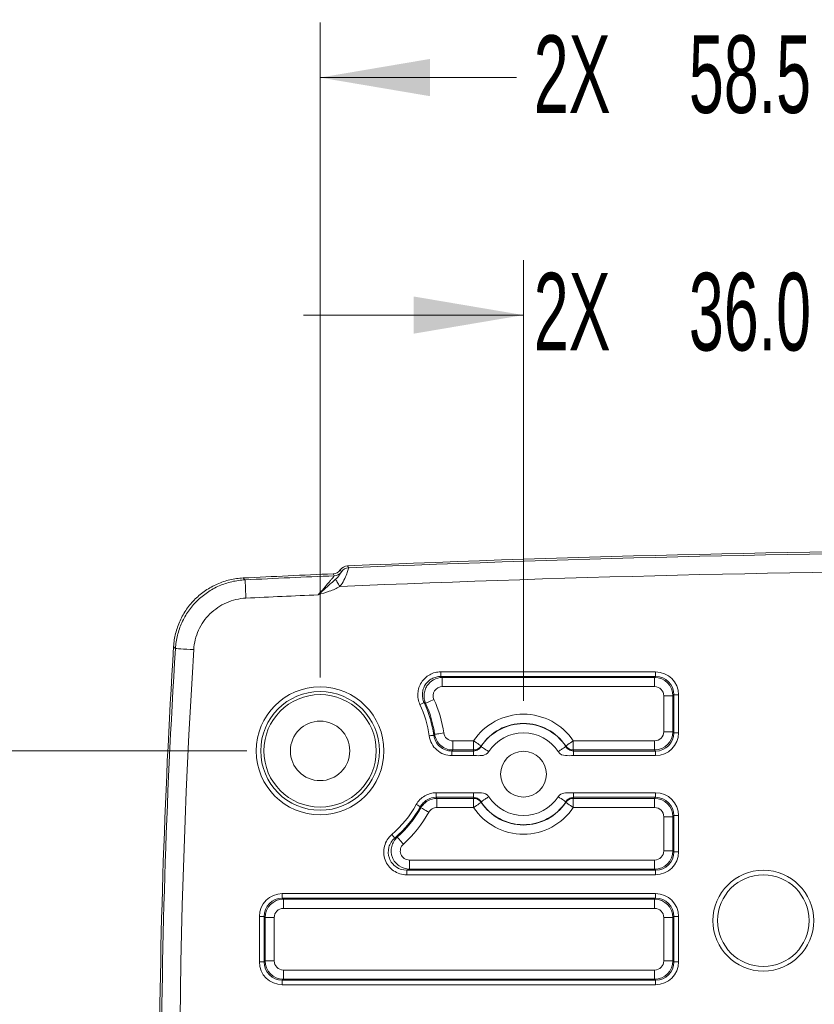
# Model space of a CAD drawing. Header units: millimetres. Extents: x 10 to 272, y 8 to 208.
# Tile 5 of 14: x 66 to 88, y 65 to 92. Entities that reach past the tile are written whole.
import ezdxf

# ---------------------------------------------------------------- set-up
doc = ezdxf.new("R2010")
doc.units = ezdxf.units.MM
doc.styles.add('SLDTEXTSTYLE1', font='TXT', dxfattribs={"width": 0.605})
doc.dimstyles.new('SLDDIMSTYLE1', dxfattribs={"dimtxt": 2.054655, "dimasz": 3, "dimexe": 0, "dimexo": 0.0625, "dimgap": 0.513664, "dimtad": 0, "dimtih": 1, "dimtoh": 1, "dimdec": 1, "dimlfac": 2, "dimrnd": 1e-09, "dimzin": 12, "dimdsep": 46, "dimtxsty": 'SLDTEXTSTYLE1', "dimsah": 1, "dimcen": 0.09, "dimadec": 0, "dimazin": 3, "dimtfac": 1, "dimtdec": 1, "dimtofl": 0, "dimtmove": 0, "dimatfit": 3, "dimfxl": 1, "dimfrac": 2, "dimtolj": 1, "dimtzin": 12, "dimarcsym": 0})
doc.dimstyles.new('SLDDIMSTYLE4', dxfattribs={"dimtxt": 2.054655, "dimasz": 3, "dimexe": 0, "dimexo": 0.0625, "dimgap": 0.513664, "dimtad": 0, "dimtih": 1, "dimtoh": 1, "dimdec": 1, "dimlfac": 2, "dimrnd": 1e-09, "dimzin": 4, "dimdsep": 46, "dimtxsty": 'SLDTEXTSTYLE1', "dimsah": 1, "dimcen": 0.09, "dimadec": 0, "dimazin": 1, "dimtfac": 1, "dimtdec": 1, "dimtmove": 0, "dimatfit": 0, "dimfxl": 1, "dimfrac": 2, "dimtolj": 1, "dimtzin": 12, "dimarcsym": 0})

# ---------------------------------------------------------------- blocks, each defined once
blk = doc.blocks.new('_D_1')
at = {"color": 7, "linetype": 'Continuous', "lineweight": 0}
for p, q in [((91.499, 92.133), (90.794, 92.133)), ((90.794, 92.133), (90.794, 88.978)), ((96.987, 92.133), (97.692, 92.133)), ((97.692, 92.133), (97.692, 88.978)), ((74.535, 74.191), (74.535, 92.055)), ((103.806, 74.191), (103.806, 92.055)), ((74.535, 90.555), (79.897, 90.555)), ((103.806, 90.555), (98.868, 90.555)), ((90.794, 88.978), (91.499, 88.978)), ((97.692, 88.978), (96.987, 88.978))]:
    blk.add_line(p, q, dxfattribs=at)
for points in [[(74.535, 90.555), (77.535, 90.047), (77.535, 91.063)], [(103.806, 90.555), (100.806, 91.063), (100.806, 90.047)]]:
    blk.add_solid(points, dxfattribs=at)
at = {"color": 7, "linetype": 'Continuous', "lineweight": 0, "char_height": 2.1167, "attachment_point": 1, "style": 'SLDTEXTSTYLE1'}
for s, insert in [('2X', (80.367, 91.706)), ('58.5', (84.6, 91.706)), ('2.30', (91.499, 91.706))]:
    blk.add_mtext(s, dxfattribs=dict(at, insert=insert))
blk = doc.blocks.new('_D_5')
at = {"color": 7, "linetype": 'Continuous', "lineweight": 0}
for p, q in [((72.535, 72.191), (56.749, 72.191)), ((58.249, 72.191), (58.249, 64.604)), ((60.365, 64.133), (59.66, 64.133)), ((59.66, 64.133), (59.66, 60.978)), ((65.853, 64.133), (66.559, 64.133)), ((66.559, 64.133), (66.559, 60.978)), ((59.66, 60.978), (60.365, 60.978)), ((66.559, 60.978), (65.853, 60.978)), ((58.249, 52.92), (58.249, 60.508)), ((72.535, 52.92), (56.749, 52.92))]:
    blk.add_line(p, q, dxfattribs=at)
for points in [[(58.249, 72.191), (57.741, 69.191), (58.757, 69.191)], [(58.249, 52.92), (58.757, 55.92), (57.741, 55.92)]]:
    blk.add_solid(points, dxfattribs=at)
at = {"color": 7, "linetype": 'Continuous', "lineweight": 0, "char_height": 2.1167, "attachment_point": 1, "style": 'SLDTEXTSTYLE1'}
for s, insert in [('2X', (49.233, 63.706)), ('38.5', (53.467, 63.706)), ('1.52', (60.365, 63.706))]:
    blk.add_mtext(s, dxfattribs=dict(at, insert=insert))
blk = doc.blocks.new('_D_8')
at = {"color": 7, "linetype": 'Continuous', "lineweight": 0}
for p, q in [((80.086, 73.556), (80.086, 85.577)), ((91.499, 85.655), (90.794, 85.655)), ((90.794, 85.655), (90.794, 82.5)), ((96.987, 85.655), (97.692, 85.655)), ((97.692, 85.655), (97.692, 82.5)), ((98.086, 73.556), (98.086, 85.577)), ((80.086, 84.077), (74.086, 84.077)), ((98.086, 84.077), (104.086, 84.077)), ((90.794, 82.5), (91.499, 82.5)), ((97.692, 82.5), (96.987, 82.5))]:
    blk.add_line(p, q, dxfattribs=at)
for points in [[(80.086, 84.077), (77.086, 84.585), (77.086, 83.569)], [(98.086, 84.077), (101.086, 83.569), (101.086, 84.585)]]:
    blk.add_solid(points, dxfattribs=at)
at = {"color": 7, "linetype": 'Continuous', "lineweight": 0, "char_height": 2.1167, "attachment_point": 1, "style": 'SLDTEXTSTYLE1'}
for s, insert in [('2X', (80.367, 85.228)), ('36.0', (84.6, 85.228)), ('1.42', (91.499, 85.228))]:
    blk.add_mtext(s, dxfattribs=dict(at, insert=insert))

msp = doc.modelspace()

# ---------------------------------------------------------------- linework, layer by layer
at = {"color": 7, "linetype": 'Continuous', "lineweight": 15}
for p, q in [((75.1197, 77.0762), (75.1197, 77.0762)), ((75.3157, 77.1852), (75.3157, 77.1852)), ((77.8272, 74.3457), (83.6925, 74.3457)), ((77.8272, 74.3457), (77.8272, 74.2209)), ((83.6925, 74.2209), (77.8272, 74.2209)), ((77.8716, 74.1924), (83.664, 74.1924)), ((77.8716, 73.9427), (77.8716, 74.1924)), ((83.664, 74.1924), (83.6925, 74.2209)), ((83.664, 73.9427), (83.664, 74.1924)), ((83.6925, 74.3457), (83.6925, 74.2209)), ((83.664, 73.9427), (77.8716, 73.9427)), ((83.9136, 72.7147), (83.9136, 73.693)), ((83.9136, 73.693), (84.1633, 73.693)), ((84.1918, 73.7216), (84.1633, 73.693)), ((84.1633, 73.693), (84.1633, 72.7147)), ((84.1918, 72.6862), (84.1918, 73.7216)), ((84.3167, 73.7216), (84.1918, 73.7216)), ((84.3167, 73.7216), (84.3167, 72.6862)), ((83.9136, 72.7147), (84.1633, 72.7147)), ((84.1633, 72.7147), (84.1918, 72.6862)), ((84.3167, 72.6862), (84.1918, 72.6862)), ((78.1564, 72.2154), (78.1564, 72.4651)), ((78.1564, 72.4651), (78.7252, 72.4651)), ((78.7252, 72.2154), (78.7252, 72.4651)), ((81.446, 72.4651), (81.446, 72.2154)), ((81.446, 72.4651), (83.664, 72.4651)), ((83.664, 72.2154), (83.664, 72.4651)), ((78.1316, 72.1869), (78.1316, 72.062)), ((78.1316, 72.1869), (78.7178, 72.1869)), ((78.7178, 72.062), (78.1316, 72.062)), ((78.7252, 72.2154), (78.1564, 72.2154)), ((78.8072, 72.062), (78.7178, 72.062)), ((83.664, 72.2154), (81.446, 72.2154)), ((81.4534, 72.1869), (83.6925, 72.1869)), ((83.6925, 72.062), (81.4534, 72.062)), ((83.6925, 72.1869), (83.664, 72.2154)), ((83.6925, 72.1869), (83.6925, 72.062)), ((77.7069, 71.0493), (78.7178, 71.0493)), ((77.7069, 71.0493), (77.7069, 70.9245)), ((78.7178, 70.9245), (77.7069, 70.9245)), ((77.7236, 70.8959), (78.7252, 70.8959)), ((77.7236, 70.8959), (77.7236, 70.6463)), ((78.7252, 70.6463), (78.7252, 70.8959)), ((81.3639, 71.0493), (81.4534, 71.0493)), ((81.446, 70.8959), (83.664, 70.8959)), ((81.446, 70.8959), (81.446, 70.6463)), ((81.4534, 71.0493), (83.6925, 71.0493)), ((83.6925, 70.9245), (81.4534, 70.9245)), ((83.664, 70.8959), (83.6925, 70.9245)), ((83.664, 70.8959), (83.664, 70.6463)), ((83.6925, 71.0493), (83.6925, 70.9245)), ((77.2885, 70.6415), (77.2707, 70.668)), ((78.7252, 70.6463), (77.7236, 70.6463)), ((83.664, 70.6463), (81.446, 70.6463)), ((83.9136, 69.4647), (83.9136, 70.3966)), ((83.9136, 70.3966), (84.1633, 70.3966)), ((84.1918, 70.4251), (84.1633, 70.3966)), ((84.1633, 70.3966), (84.1633, 69.4647)), ((84.1918, 69.4362), (84.1918, 70.4251)), ((84.3167, 70.4251), (84.1918, 70.4251)), ((84.3167, 70.4251), (84.3167, 69.4362)), ((83.9136, 69.4647), (84.1633, 69.4647)), ((84.1633, 69.4647), (84.1918, 69.4362)), ((84.3167, 69.4362), (84.1918, 69.4362)), ((76.9751, 69.2151), (76.9751, 68.9654)), ((76.9751, 69.2151), (83.664, 69.2151)), ((83.664, 69.2151), (83.664, 68.9654)), ((76.8992, 68.9369), (76.8992, 68.812)), ((76.8992, 68.9369), (83.6925, 68.9369)), ((83.6925, 68.812), (76.8992, 68.812)), ((83.664, 68.9654), (76.9751, 68.9654)), ((83.6925, 68.9369), (83.664, 68.9654)), ((83.6925, 68.9369), (83.6925, 68.812)), ((73.5047, 68.2993), (83.6925, 68.2993)), ((73.5047, 68.2993), (73.5047, 68.1745)), ((83.6925, 68.2993), (83.6925, 68.1745)), ((83.6925, 68.1745), (73.5047, 68.1745)), ((73.5047, 68.1745), (73.5332, 68.1459)), ((73.5332, 68.1459), (83.664, 68.1459)), ((73.5332, 68.1459), (73.5332, 67.8963)), ((83.664, 68.1459), (83.6925, 68.1745)), ((83.664, 68.1459), (83.664, 67.8963)), ((72.8805, 66.4362), (72.8805, 67.6751)), ((73.0054, 67.6751), (72.8805, 67.6751)), ((73.0054, 67.6751), (73.0054, 66.4362)), ((73.0339, 67.6466), (73.0054, 67.6751)), ((83.664, 67.8963), (73.5332, 67.8963)), ((84.1918, 67.6751), (84.1633, 67.6466)), ((84.1918, 66.4362), (84.1918, 67.6751)), ((84.3167, 67.6751), (84.1918, 67.6751)), ((84.3167, 67.6751), (84.3167, 66.4362)), ((73.0339, 66.4647), (73.0339, 67.6466)), ((73.0339, 67.6466), (73.2836, 67.6466)), ((73.2836, 67.6466), (73.2836, 66.4647)), ((83.9136, 66.4647), (83.9136, 67.6466)), ((83.9136, 67.6466), (84.1633, 67.6466)), ((84.1633, 67.6466), (84.1633, 66.4647)), ((73.0054, 66.4362), (72.8805, 66.4362)), ((73.0054, 66.4362), (73.0339, 66.4647)), ((73.0339, 66.4647), (73.2836, 66.4647)), ((83.9136, 66.4647), (84.1633, 66.4647)), ((84.1633, 66.4647), (84.1918, 66.4362)), ((84.3167, 66.4362), (84.1918, 66.4362)), ((73.5332, 66.2151), (73.5332, 65.9654)), ((73.5332, 66.2151), (83.664, 66.2151)), ((83.664, 66.2151), (83.664, 65.9654)), ((73.5332, 65.9654), (73.5047, 65.9369)), ((73.5047, 65.9369), (83.6925, 65.9369)), ((73.5047, 65.9369), (73.5047, 65.812)), ((83.6925, 65.812), (73.5047, 65.812)), ((83.664, 65.9654), (73.5332, 65.9654)), ((83.6925, 65.9369), (83.664, 65.9654)), ((83.6925, 65.9369), (83.6925, 65.812))]:
    msp.add_line(p, q, dxfattribs=at)
at = {"color": 7, "linetype": 'Continuous', "lineweight": 15, "flags": 128}
for points in [[(75.1197, 77.0762), (75.1145, 77.0848), (75.0939, 77.1188), (75.0879, 77.1288)], [(75.2839, 77.2377), (75.2942, 77.2207), (75.3157, 77.1852)], [(72.4379, 76.9081), (72.467, 76.8787), (72.4889, 76.8566)], [(72.4889, 76.8566), (72.4894, 76.8456), (72.4908, 76.8161), (72.493, 76.7695), (72.496, 76.7073), (72.4996, 76.632), (72.5037, 76.5464), (72.5082, 76.4536), (72.5128, 76.3573)], [(74.9239, 76.9673), (74.9188, 76.9758), (74.8981, 77.0099), (74.8921, 77.0198)], [(75.0757, 76.6746), (75.0567, 76.7055), (75.038, 76.7358), (75.0202, 76.7648), (75.0035, 76.7919), (74.9884, 76.8164), (74.9751, 76.838), (74.964, 76.8561), (74.9552, 76.8703)], [(70.5887, 74.9835), (70.5669, 75.0058), (70.538, 75.0355)], [(70.5887, 74.9835), (70.5998, 74.9828), (70.6291, 74.981), (70.6758, 74.9781), (70.7379, 74.9742), (70.8131, 74.9695), (70.8987, 74.9642), (70.9914, 74.9584), (71.0877, 74.9524)], [(77.4163, 73.4881), (77.4227, 73.491), (77.437, 73.4974), (77.4587, 73.5072), (77.4871, 73.52), (77.5211, 73.5353), (77.5595, 73.5526), (77.601, 73.5712), (77.644, 73.5906)], [(77.3744, 73.5111), (77.3713, 73.5097), (77.3642, 73.5064), (77.3534, 73.5013), (77.3392, 73.4948), (77.3223, 73.4869), (77.3032, 73.478), (77.2826, 73.4685), (77.2612, 73.4585)], [(77.6369, 72.6181), (77.6335, 72.6176), (77.6257, 72.6166), (77.6139, 72.615), (77.5985, 72.6128), (77.58, 72.6103), (77.5592, 72.6074), (77.5366, 72.6043), (77.5133, 72.6011)], [(77.6622, 72.6433), (77.6691, 72.6443), (77.6846, 72.6465), (77.7082, 72.6499), (77.739, 72.6544), (77.7759, 72.6597), (77.8176, 72.6658), (77.8626, 72.6723), (77.9093, 72.679)], [(78.7252, 72.4651), (78.7653, 72.4383), (78.8039, 72.4125), (78.8395, 72.3886), (78.8708, 72.3677), (78.8967, 72.3504), (78.9161, 72.3374), (78.9284, 72.3292), (78.933, 72.3262)], [(81.446, 72.4651), (81.4059, 72.4383), (81.3673, 72.4125), (81.3317, 72.3886), (81.3003, 72.3677), (81.2745, 72.3504), (81.255, 72.3374), (81.2428, 72.3292), (81.2382, 72.3262)], [(77.7069, 70.9245), (77.7168, 70.9076), (77.7236, 70.8959)], [(77.2707, 70.668), (77.2676, 70.6697), (77.2608, 70.6735), (77.2504, 70.6793), (77.2368, 70.6869), (77.2205, 70.696), (77.2021, 70.7062), (77.1822, 70.7173), (77.1616, 70.7288)], [(77.2885, 70.6415), (77.2946, 70.6381), (77.3082, 70.6304), (77.329, 70.6187), (77.3561, 70.6035), (77.3886, 70.5852), (77.4253, 70.5645), (77.465, 70.5422), (77.5061, 70.519)], [(78.7252, 70.6463), (78.7653, 70.6731), (78.8039, 70.6989), (78.8395, 70.7227), (78.8708, 70.7436), (78.8967, 70.7609), (78.9161, 70.7739), (78.9284, 70.7821), (78.933, 70.7852)], [(81.446, 70.6463), (81.4059, 70.6731), (81.3673, 70.6989), (81.3317, 70.7227), (81.3003, 70.7436), (81.2745, 70.7609), (81.255, 70.7739), (81.2428, 70.7821), (81.2382, 70.7852)], [(76.5741, 69.8151), (76.5718, 69.8177), (76.5667, 69.8237), (76.559, 69.8327), (76.5488, 69.8445), (76.5367, 69.8587), (76.523, 69.8747), (76.5081, 69.8919), (76.4928, 69.9098)], [(76.6421, 69.8368), (76.6468, 69.8316), (76.6572, 69.8199), (76.6731, 69.8022), (76.6939, 69.779), (76.7187, 69.7512), (76.7468, 69.7198), (76.7772, 69.6859), (76.8086, 69.6508)]]:
    msp.add_lwpolyline(points, dxfattribs=at)
at = {"color": 7, "linetype": 'Continuous', "lineweight": 15}
for centre, radius in [((74.5349, 72.1913), 1.7436), ((74.5349, 72.1913), 1.6188), ((74.5349, 72.1913), 1.5333), ((74.5349, 72.1913), 0.8109), ((80.0856, 71.5557), 0.625), ((86.6306, 67.5607), 1.375), ((86.6306, 67.5607), 1.25)]:
    msp.add_circle(centre, radius, dxfattribs=at)
for centre, radius, start, end in [((96.3983, -422.3163), 500, 90.216666, 92.420252), ((96.3983, -422.3163), 499.9462, 90.220244, 92.416861), ((74.9131, 77.2171), 0.25, 272.47276, 325.70714), ((96.3983, -422.3163), 499.4462, 90.191325, 92.44684), ((75.3263, 76.9354), 0.25, 92.42706, 145.70702), ((96.3983, -422.3163), 499.799, 92.466178, 92.747808), ((96.3983, -422.3163), 499.7452, 92.462792, 92.74226), ((96.3983, -422.3163), 499.2453, 92.515806, 92.74226), ((270.1483, 62.5557), 200, 176.422476, 183.577524), ((270.1483, 62.5557), 199.9462, 176.436426, 183.563574), ((270.1483, 62.5557), 199.4462, 176.436426, 183.563574), ((83.6633, 73.6924), 0.5, 0.07858, 89.92142), ((74.5349, 72.1913), 3.4094, 8.224, 24.23075), ((74.5349, 72.1913), 3.0064, 7.83416, 24.92939), ((74.5349, 72.1913), 3.1312, 7.83416, 24.92939), ((74.5349, 72.1913), 3.1598, 8.224, 24.23075), ((80.0856, 71.5557), 1.6364, 33.76187, 146.23813), ((80.0856, 71.5557), 1.3793, 33.02662, 146.97338), ((80.0856, 71.5557), 1.3864, 33.76187, 146.23813), ((80.0856, 71.5557), 1.1293, 33.02662, 146.97338), ((83.6633, 72.7154), 0.5, 270.07858, 359.92142), ((78.7254, 72.4653), 0.2499, 269.93982, 326.16789), ((81.4457, 72.4653), 0.2499, 213.83207, 270.06023), ((78.7254, 70.6461), 0.2498, 33.83204, 90.06066), ((80.0856, 71.5557), 1.1293, 213.02662, 326.97338), ((81.4457, 70.6461), 0.2498, 89.9393, 146.16801), ((83.6633, 70.3959), 0.5, 0.07858, 89.92142), ((74.5349, 72.1913), 3.0064, 310.63429, 330.8904), ((74.5349, 72.1913), 3.1312, 310.63429, 330.8904), ((74.5349, 72.1913), 3.1598, 311.82703, 330.62738), ((80.0856, 71.5557), 1.6364, 213.76187, 326.23813), ((80.0856, 71.5557), 1.3793, 213.02662, 326.97338), ((80.0856, 71.5557), 1.3864, 213.76187, 326.23813), ((74.5349, 72.1913), 3.4094, 311.82703, 330.62738), ((83.6633, 69.4654), 0.5, 270.07858, 359.92142), ((73.5339, 67.6459), 0.5, 90.07858, 179.92142), ((83.6633, 67.6459), 0.5, 0.07858, 89.92142), ((73.5339, 66.4654), 0.5, 180.07858, 269.92142), ((83.6633, 66.4654), 0.5, 270.07858, 359.92142)]:
    msp.add_arc(centre, radius, start, end, dxfattribs=at)
for centre, major_axis, ratio, start_param, end_param in [((83.6908, 73.7199), (-0.4432, -0.4432), 0.9972647, 2.357564, 3.9256213), ((83.6908, 73.7199), (0.355, 0.355), 0.9959045, 5.4991567, 7.0672139), ((83.6633, 73.6924), (-0.1773, -0.1773), 0.9972647, 2.357564, 3.9256213), ((83.6633, 72.7154), (-0.1773, 0.1773), 0.9972647, 2.357564, 3.9256213), ((83.6908, 72.6879), (-0.4432, 0.4432), 0.9972647, 2.357564, 3.9256213), ((83.6908, 72.6879), (0.355, -0.355), 0.9959045, 5.4991567, 7.0672139), ((80.0856, 71.8056), (0, 1.4999), 0.9429048, 1.2940164, 1.3137453), ((80.0856, 71.8056), (0, 1.4999), 0.9429048, 4.96944, 4.989169), ((80.0856, 71.3058), (0, 1.4999), 0.9429048, 1.8278474, 1.8475763), ((80.0856, 71.3058), (0, 1.4999), 0.9429048, 4.435609, 4.4553379), ((83.6908, 70.4234), (-0.4432, -0.4432), 0.9972647, 2.357564, 3.9256213), ((83.6908, 70.4234), (0.355, 0.355), 0.9959045, 5.4991567, 7.0672139), ((83.6633, 70.3959), (-0.1773, -0.1773), 0.9972647, 2.357564, 3.9256213), ((83.6633, 69.4654), (-0.1773, 0.1773), 0.9972647, 2.357564, 3.9256213), ((83.6908, 69.4379), (-0.4432, 0.4432), 0.9972647, 2.357564, 3.9256213), ((83.6908, 69.4379), (0.355, -0.355), 0.9959045, 5.4991567, 7.0672139), ((73.5064, 67.6734), (0.4432, -0.4432), 0.9972647, 2.357564, 3.9256213), ((83.6908, 67.6734), (-0.4432, -0.4432), 0.9972647, 2.357564, 3.9256213), ((73.5064, 67.6734), (0.355, -0.355), 0.9959045, 2.357564, 3.9256213), ((83.6908, 67.6734), (0.355, 0.355), 0.9959045, 5.4991567, 7.0672139), ((73.5339, 67.6459), (0.1773, -0.1773), 0.9972647, 2.357564, 3.9256213), ((83.6633, 67.6459), (-0.1773, -0.1773), 0.9972647, 2.357564, 3.9256213), ((73.5064, 66.4379), (0.4432, 0.4432), 0.9972647, 2.357564, 3.9256213), ((73.5064, 66.4379), (0.355, 0.355), 0.9959045, 2.357564, 3.9256213), ((73.5339, 66.4654), (0.1773, 0.1773), 0.9972647, 2.357564, 3.9256213), ((83.6633, 66.4654), (-0.1773, 0.1773), 0.9972647, 2.357564, 3.9256213), ((83.6908, 66.4379), (-0.4432, 0.4432), 0.9972647, 2.357564, 3.9256213), ((83.6908, 66.4379), (0.355, -0.355), 0.9959045, 5.4991567, 7.0672139)]:
    msp.add_ellipse(centre, major_axis=major_axis, ratio=ratio, start_param=start_param, end_param=end_param, dxfattribs=at)
for points in [[(74.8921, 77.0198), (74.9702, 77.0232), (75.0443, 77.0648), (75.0879, 77.1288)], [(75.0879, 77.1288), (75.1319, 77.1933), (75.2058, 77.2344), (75.2839, 77.2377)], [(77.6369, 72.6181), (77.6454, 72.6265), (77.6538, 72.6349), (77.6622, 72.6433)], [(78.933, 72.3262), (78.9317, 72.3199), (78.9304, 72.3137), (78.9292, 72.3074)], [(81.242, 72.3074), (81.2408, 72.3137), (81.2395, 72.3199), (81.2382, 72.3262)], [(78.9292, 70.8039), (78.9304, 70.7977), (78.9317, 70.7914), (78.933, 70.7852)], [(81.2382, 70.7852), (81.2395, 70.7914), (81.2408, 70.7977), (81.242, 70.8039)], [(76.5741, 69.8151), (76.5971, 69.8223), (76.6198, 69.8295), (76.6421, 69.8368)], [(76.9751, 68.9654), (76.9502, 68.9559), (76.9249, 68.9464), (76.8992, 68.9369)]]:
    msp.add_open_spline(points, degree=3, dxfattribs=at)
for points, knots in [([(74.9552, 76.8703), (74.9808, 76.8939), (75.0043, 76.9179), (75.0459, 76.9652), (75.0638, 76.9883), (75.1067, 77.0487), (75.1205, 77.0749), (75.1197, 77.0762)], [0, 0, 0, 0, 0.25, 0.25, 0.5, 0.5, 1, 1, 1, 1]), ([(75.3157, 77.1852), (75.3161, 77.184), (75.3119, 77.1674), (75.2942, 77.1087), (75.2806, 77.0662), (75.2425, 76.9648), (75.2182, 76.9066), (75.1568, 76.7882), (75.1203, 76.7289), (75.0757, 76.6746)], [0, 0, 0, 0, 0.25, 0.25, 0.5, 0.5, 0.75, 0.75, 1, 1, 1, 1]), ([(70.538, 75.0355), (70.5457, 75.158), (70.5644, 75.2779), (70.6231, 75.5128), (70.6634, 75.6285), (70.7647, 75.851), (70.8249, 75.9562), (70.9636, 76.1548), (71.0431, 76.2491), (71.2165, 76.4202), (71.3101, 76.497), (71.5109, 76.6332), (71.6191, 76.6931), (71.8416, 76.7907), (71.9564, 76.8291), (72.1931, 76.8849), (72.3153, 76.9022), (72.4379, 76.9081)], [0, 0, 0, 0, 0.125, 0.125, 0.25, 0.25, 0.375, 0.375, 0.5, 0.5, 0.625, 0.625, 0.75, 0.75, 0.875, 0.875, 1, 1, 1, 1]), ([(70.5887, 74.9835), (70.5963, 75.1061), (70.6151, 75.226), (70.6737, 75.4609), (70.714, 75.5767), (70.8154, 75.7993), (70.8755, 75.9045), (71.0142, 76.1032), (71.0937, 76.1975), (71.2672, 76.3686), (71.3608, 76.4454), (71.5616, 76.5817), (71.6699, 76.6416), (71.8924, 76.7392), (72.0072, 76.7776), (72.2439, 76.8334), (72.3662, 76.8507), (72.4889, 76.8566)], [0, 0, 0, 0, 0.125, 0.125, 0.25, 0.25, 0.375, 0.375, 0.5, 0.5, 0.625, 0.625, 0.75, 0.75, 0.875, 0.875, 1, 1, 1, 1]), ([(74.4839, 76.4478), (74.535, 76.5061), (74.5852, 76.5638), (74.6834, 76.6773), (74.7304, 76.732), (74.7946, 76.8074), (74.8145, 76.831), (74.8511, 76.8746), (74.8677, 76.8946), (74.9088, 76.9448), (74.9251, 76.966), (74.9239, 76.9673)], [0, 0, 0, 0, 0.25, 0.25, 0.5, 0.5, 0.625, 0.625, 0.75, 0.75, 1, 1, 1, 1]), ([(74.9552, 76.8703), (74.9185, 76.8365), (74.8809, 76.8033), (74.8044, 76.7353), (74.7654, 76.7005), (74.6467, 76.5941), (74.5652, 76.5207), (74.4839, 76.4478)], [0, 0, 0, 0, 0.25, 0.25, 0.5, 0.5, 1, 1, 1, 1]), ([(75.0757, 76.6746), (74.985, 76.6188), (74.8872, 76.5785), (74.6872, 76.5079), (74.5852, 76.4778), (74.4839, 76.4478)], [0, 0, 0, 0, 0.5, 0.5, 1, 1, 1, 1]), ([(72.5128, 76.3573), (72.4208, 76.3529), (72.3291, 76.3399), (72.1515, 76.298), (72.0654, 76.2692), (71.8985, 76.196), (71.8173, 76.1511), (71.6667, 76.0489), (71.5965, 75.9913), (71.4664, 75.863), (71.4068, 75.7922), (71.3027, 75.6432), (71.2576, 75.5643), (71.1816, 75.3974), (71.1514, 75.3105), (71.1074, 75.1343), (71.0934, 75.0444), (71.0877, 74.9524)], [0, 0, 0, 0, 0.125, 0.125, 0.25, 0.25, 0.375, 0.375, 0.5, 0.5, 0.625, 0.625, 0.75, 0.75, 0.875, 0.875, 1, 1, 1, 1]), ([(77.2612, 73.4585), (77.239, 73.5063), (77.2232, 73.5558), (77.2039, 73.6582), (77.2007, 73.7112), (77.2075, 73.8149), (77.2175, 73.867), (77.2499, 73.9661), (77.2721, 74.0131), (77.3287, 74.1018), (77.3621, 74.1419), (77.4381, 74.213), (77.4812, 74.2442), (77.5724, 74.294), (77.6217, 74.3134), (77.7229, 74.3392), (77.7745, 74.3457), (77.8272, 74.3457)], [0, 0, 0, 0, 0.125, 0.125, 0.25, 0.25, 0.375, 0.375, 0.5, 0.5, 0.625, 0.625, 0.75, 0.75, 0.875, 0.875, 1, 1, 1, 1]), ([(77.8272, 74.2209), (77.785, 74.2209), (77.7437, 74.2158), (77.6626, 74.1952), (77.6232, 74.1798), (77.5502, 74.14), (77.5156, 74.1151), (77.4547, 74.0582), (77.4279, 74.0261), (77.3827, 73.9551), (77.3649, 73.9174), (77.339, 73.8381), (77.331, 73.7963), (77.3257, 73.7134), (77.3284, 73.6709), (77.3439, 73.589), (77.3566, 73.5493), (77.3744, 73.5111)], [0, 0, 0, 0, 0.125, 0.125, 0.25, 0.25, 0.375, 0.375, 0.5, 0.5, 0.625, 0.625, 0.75, 0.75, 0.875, 0.875, 1, 1, 1, 1]), ([(77.4163, 73.4881), (77.3992, 73.5263), (77.3872, 73.5658), (77.373, 73.6473), (77.371, 73.6894), (77.3773, 73.7716), (77.3857, 73.8129), (77.4122, 73.8914), (77.4301, 73.9286), (77.498, 74.0338), (77.5607, 74.0917), (77.7056, 74.1708), (77.788, 74.1922), (77.8716, 74.1924)], [0, 0, 0, 0, 0.125, 0.125, 0.25, 0.25, 0.375, 0.375, 0.5, 0.5, 0.75, 0.75, 1, 1, 1, 1]), ([(77.8272, 74.2209), (77.8337, 74.2168), (77.8402, 74.2126), (77.8466, 74.2085), (77.855, 74.2031), (77.8633, 74.1977), (77.8716, 74.1924)], [0.0002380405, 0.0002380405, 0.0002380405, 0.0002380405, 0.0007145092, 0.0007145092, 0.0007145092, 0.001332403, 0.001332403, 0.001332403, 0.001332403]), ([(77.8716, 73.9427), (77.7879, 73.9427), (77.7071, 73.8988), (77.6164, 73.7585), (77.6096, 73.667), (77.644, 73.5906)], [0, 0, 0, 0, 0.5, 0.5, 1, 1, 1, 1]), ([(77.4163, 73.4881), (77.4085, 73.4925), (77.4006, 73.4968), (77.3927, 73.5011), (77.3866, 73.5045), (77.3805, 73.5078), (77.3744, 73.5111)], [0.0004756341, 0.0004756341, 0.0004756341, 0.0004756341, 0.0010930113, 0.0010930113, 0.0010930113, 0.0015690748, 0.0015690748, 0.0015690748, 0.0015690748]), ([(78.1316, 72.062), (78.0563, 72.062), (77.9828, 72.0754), (77.8423, 72.128), (77.7778, 72.1665), (77.6086, 72.3139), (77.5338, 72.452), (77.5133, 72.6011)], [0, 0, 0, 0, 0.25, 0.25, 0.5, 0.5, 1, 1, 1, 1]), ([(77.6369, 72.6181), (77.6533, 72.4988), (77.7131, 72.3883), (77.8485, 72.2703), (77.9001, 72.2395), (78.0126, 72.1975), (78.0714, 72.1868), (78.1316, 72.1869)], [0, 0, 0, 0, 0.5, 0.5, 0.75, 0.75, 1, 1, 1, 1]), ([(78.1564, 72.2154), (78.0965, 72.2155), (78.038, 72.2261), (77.9261, 72.2679), (77.8748, 72.2984), (77.7397, 72.4154), (77.6795, 72.5248), (77.6622, 72.6433)], [0, 0, 0, 0, 0.25, 0.25, 0.5, 0.5, 1, 1, 1, 1]), ([(77.9093, 72.679), (77.9179, 72.6197), (77.9479, 72.5649), (78.038, 72.4869), (78.0965, 72.4651), (78.1564, 72.4651)], [0, 0, 0, 0, 0.5, 0.5, 1, 1, 1, 1]), ([(78.9292, 72.3074), (78.9015, 72.2647), (78.8773, 72.245), (78.8151, 72.2053), (78.7736, 72.1869), (78.7178, 72.1869)], [0, 0, 0, 0, 0.5, 0.5, 1, 1, 1, 1]), ([(78.9292, 72.3074), (78.9301, 72.3068), (78.9531, 72.2918), (79.0305, 72.2415), (79.0845, 72.2064), (79.1387, 72.1712)], [0, 0, 0, 0, 0.5, 0.5, 1, 1, 1, 1]), ([(81.242, 72.3074), (81.2416, 72.3071), (81.2367, 72.304), (81.2158, 72.2904), (81.1997, 72.2799), (81.159, 72.2534), (81.1344, 72.2375), (81.0833, 72.2042), (81.0569, 72.1871), (81.0324, 72.1712)], [0, 0, 0, 0, 0.25, 0.25, 0.5, 0.5, 0.75, 0.75, 1, 1, 1, 1]), ([(81.4534, 72.1869), (81.3976, 72.1869), (81.356, 72.2053), (81.2938, 72.245), (81.2697, 72.2647), (81.242, 72.3074)], [0, 0, 0, 0, 0.5, 0.5, 1, 1, 1, 1]), ([(78.1564, 72.2154), (78.1528, 72.2113), (78.1492, 72.2071), (78.1456, 72.203), (78.1409, 72.1976), (78.1363, 72.1922), (78.1316, 72.1869)], [0.0004749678, 0.0004749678, 0.0004749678, 0.0004749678, 0.0009501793, 0.0009501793, 0.0009501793, 0.0015668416, 0.0015668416, 0.0015668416, 0.0015668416]), ([(78.7178, 72.062), (78.7178, 72.0937), (78.7178, 72.1251), (78.7178, 72.171), (78.7178, 72.1852), (78.7178, 72.1869)], [0, 0, 0, 0, 0.5, 0.5, 1, 1, 1, 1]), ([(78.8068, 72.0609), (78.8681, 72.0599), (78.9252, 72.0595), (79.0382, 72.0786), (79.0932, 72.1011), (79.1387, 72.1712)], [0, 0, 0, 0, 0.5, 0.5, 1, 1, 1, 1]), ([(81.0324, 72.1712), (81.0884, 72.0851), (81.1584, 72.0709), (81.2977, 72.0575), (81.3703, 72.0619), (81.4505, 72.062)], [0, 0, 0, 0, 0.5, 0.5, 1, 1, 1, 1]), ([(81.4534, 72.1869), (81.4534, 72.1852), (81.4534, 72.171), (81.4534, 72.1251), (81.4534, 72.0937), (81.4534, 72.062)], [0, 0, 0, 0, 0.5, 0.5, 1, 1, 1, 1]), ([(77.1616, 70.7288), (77.1887, 70.7775), (77.2217, 70.8216), (77.2988, 70.9007), (77.343, 70.9352), (77.4379, 70.991), (77.4898, 71.0129), (77.596, 71.0418), (77.6511, 71.0493), (77.7069, 71.0493)], [0, 0, 0, 0, 0.25, 0.25, 0.5, 0.5, 0.75, 0.75, 1, 1, 1, 1]), ([(77.7069, 70.9245), (77.6176, 70.9245), (77.5296, 70.9002), (77.4158, 70.8333), (77.3804, 70.8056), (77.3187, 70.7423), (77.2924, 70.707), (77.2707, 70.668)], [0, 0, 0, 0, 0.5, 0.5, 0.75, 0.75, 1, 1, 1, 1]), ([(77.2885, 70.6415), (77.3103, 70.6802), (77.3367, 70.7152), (77.3984, 70.7779), (77.4337, 70.8053), (77.5472, 70.8717), (77.6348, 70.8958), (77.7236, 70.8959)], [0, 0, 0, 0, 0.25, 0.25, 0.5, 0.5, 1, 1, 1, 1]), ([(78.7178, 70.9245), (78.7178, 70.9261), (78.7178, 70.9403), (78.7178, 70.9862), (78.7178, 71.0176), (78.7178, 71.0493)], [0, 0, 0, 0, 0.5, 0.5, 1, 1, 1, 1]), ([(78.7178, 70.9245), (78.7736, 70.9244), (78.8151, 70.906), (78.8773, 70.8663), (78.9015, 70.8466), (78.9292, 70.8039)], [0, 0, 0, 0, 0.5, 0.5, 1, 1, 1, 1]), ([(79.1387, 70.9401), (79.0828, 71.0262), (79.0128, 71.0405), (78.8735, 71.0538), (78.8009, 71.0494), (78.7206, 71.0493)], [0, 0, 0, 0, 0.5, 0.5, 1, 1, 1, 1]), ([(78.9292, 70.8039), (78.9296, 70.8042), (78.9345, 70.8074), (78.9554, 70.8209), (78.9714, 70.8314), (79.0122, 70.8579), (79.0368, 70.8739), (79.0879, 70.9071), (79.1143, 70.9242), (79.1387, 70.9401)], [0, 0, 0, 0, 0.25, 0.25, 0.5, 0.5, 0.75, 0.75, 1, 1, 1, 1]), ([(81.3644, 71.0504), (81.3031, 71.0514), (81.2459, 71.0518), (81.133, 71.0327), (81.078, 71.0103), (81.0324, 70.9401)], [0, 0, 0, 0, 0.5, 0.5, 1, 1, 1, 1]), ([(81.242, 70.8039), (81.2411, 70.8045), (81.2181, 70.8195), (81.1406, 70.8698), (81.0867, 70.9049), (81.0324, 70.9401)], [0, 0, 0, 0, 0.5, 0.5, 1, 1, 1, 1]), ([(81.242, 70.8039), (81.2697, 70.8466), (81.2938, 70.8663), (81.356, 70.906), (81.3976, 70.9244), (81.4534, 70.9245)], [0, 0, 0, 0, 0.5, 0.5, 1, 1, 1, 1]), ([(81.4534, 71.0493), (81.4534, 71.0176), (81.4534, 70.9862), (81.4534, 70.9403), (81.4534, 70.9261), (81.4534, 70.9245)], [0, 0, 0, 0, 0.5, 0.5, 1, 1, 1, 1]), ([(77.7236, 70.6463), (77.6792, 70.6463), (77.6354, 70.6342), (77.5597, 70.59), (77.5279, 70.5578), (77.5061, 70.519)], [0, 0, 0, 0, 0.5, 0.5, 1, 1, 1, 1]), ([(76.8992, 68.812), (76.8353, 68.812), (76.772, 68.8217), (76.6512, 68.8591), (76.5931, 68.8873), (76.4371, 68.9948), (76.3547, 69.1004), (76.2672, 69.3372), (76.261, 69.4704), (76.3097, 69.6541), (76.3352, 69.7127), (76.403, 69.8204), (76.4442, 69.8682), (76.4928, 69.9098)], [0, 0, 0, 0, 0.125, 0.125, 0.25, 0.25, 0.5, 0.5, 0.75, 0.75, 0.875, 0.875, 1, 1, 1, 1]), ([(76.9751, 68.9654), (76.8741, 68.9658), (76.7754, 68.997), (76.6106, 69.1106), (76.5456, 69.1935), (76.4742, 69.3799), (76.4674, 69.4854), (76.5142, 69.6795), (76.5671, 69.7692), (76.6421, 69.8368)], [0, 0, 0, 0, 0.25, 0.25, 0.5, 0.5, 0.75, 0.75, 1, 1, 1, 1]), ([(76.5741, 69.8151), (76.4961, 69.7485), (76.4399, 69.6597), (76.3871, 69.4634), (76.3918, 69.3566), (76.462, 69.1667), (76.5283, 69.0821), (76.6954, 68.9679), (76.7967, 68.9367), (76.8992, 68.9369)], [0, 0, 0, 0, 0.25, 0.25, 0.5, 0.5, 0.75, 0.75, 1, 1, 1, 1]), ([(76.8086, 69.6508), (76.7708, 69.6169), (76.7439, 69.5721), (76.7198, 69.4748), (76.723, 69.4218), (76.7588, 69.3284), (76.7916, 69.2869), (76.8747, 69.2304), (76.9244, 69.2151), (76.9751, 69.2151)], [0, 0, 0, 0, 0.25, 0.25, 0.5, 0.5, 0.75, 0.75, 1, 1, 1, 1])]:
    msp.add_open_spline(points, degree=3, knots=knots, dxfattribs=at)

# ---------------------------------------------------------------- dimensions: what is measured, and where the dimension line sits
at = {"color": 7, "linetype": 'Continuous', "lineweight": 0}
for base, p1, p2, dimstyle, picture, middle in [((103.8063, 90.5555), (74.5349, 72.1913), (103.8063, 72.1913), 'SLDDIMSTYLE1', '_D_1', (89.3826, 90.5555)), ((80.0856, 84.0775), (98.0856, 71.5557), (80.0856, 71.5557), 'SLDDIMSTYLE4', '_D_8', (89.3826, 84.0775))]:
    dim = msp.add_linear_dim(base=base, p1=p1, p2=p2, text='2X <>', dimstyle=dimstyle, dxfattribs=at)
    dim.commit()
    dim.dimension.update_dxf_attribs({"geometry": picture, "text_midpoint": middle, "dimtype": 160})
dim = msp.add_linear_dim(base=(58.2487, 72.1913), p1=(74.5349, 52.92), p2=(74.5349, 72.1913), angle=90, text='2X <>', dimstyle='SLDDIMSTYLE1', dxfattribs=at)
dim.commit()
dim.dimension.update_dxf_attribs({"geometry": '_D_5', "text_midpoint": (58.2487, 62.5557), "dimtype": 160})

doc.saveas('drawing.dxf')
